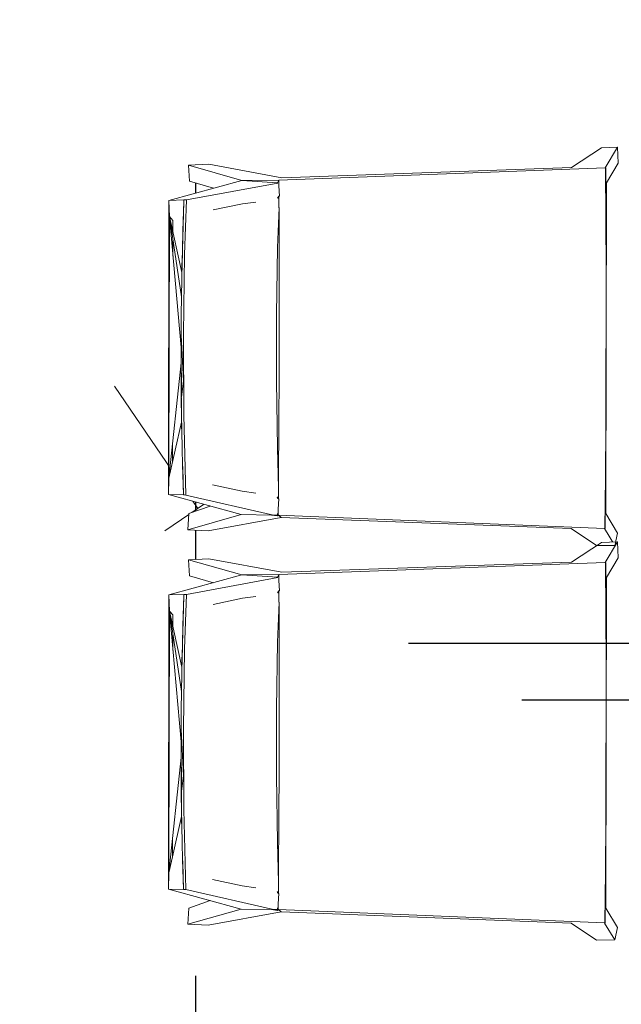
# Model space of a CAD drawing. Header units: millimetres. Extents: x 2016045 to 2079203, y -1576958 to -1542749.
# Tile 24 of 109: x 2038609 to 2039351, y -1568516 to -1567301. Entities that reach past the tile are written whole.
import ezdxf

# ---------------------------------------------------------------- set-up
doc = ezdxf.new("R2010")
doc.units = ezdxf.units.MM
doc.header["$MEASUREMENT"] = 0
for name, pattern in [('Dashed', [5644.44, 2822.22, -2822.22]), ('OSIE', [1000, 500, -250, 0, -250]), ('Wipeout_Contour', [1000, 0, -1000])]:
    doc.linetypes.add(name, pattern=pattern)
for name, color, linetype, lineweight in [('a___cienka___0.15_Nr_pióra__241', 7, 'Continuous', 25), ('Budowlane - Opisy_Nr_pióra__1', 7, 'Continuous', 0), ('Wymiarowanie_Nr_pióra__1', 7, 'Continuous', 0)]:
    doc.layers.add(name, color=color, linetype=linetype, lineweight=lineweight)
doc.layers.add('MEBLE PKN', color=7, linetype='Continuous')
doc.layers.add('Wymiarowanie', color=7, linetype='Continuous')
for name, color, linetype, lineweight, true_color in [('MEBLE PKN_Nr_pióra__12', 7, 'Continuous', 5, 0x9f9f9f), ('OSIE_Nr_pióra__2', 7, 'Continuous', 25, 0x0322fc), ('Wymiarowanie_Nr_pióra__3', 7, 'Continuous', 35, 0x008200)]:
    doc.layers.add(name, color=color, linetype=linetype, lineweight=lineweight, true_color=true_color)
doc.styles.add('GENERATED_STYLE_1', font='arial.ttf')
doc.dimstyles.new('GENERATED_STYLE__1', dxfattribs={"dimtxt": 125, "dimasz": 114, "dimexe": 0.18, "dimexo": 0, "dimgap": 0.09, "dimtad": 1, "dimtih": 1, "dimtoh": 1, "dimdec": 0, "dimlfac": 0.1, "dimzin": 0, "dimdsep": 46, "dimtxsty": 'GENERATED_STYLE_1', "dimblk": 'ARROWHEAD_2', "dimblk1": 'ARROWHEAD_2', "dimblk2": 'ARROWHEAD_2', "dimcen": 0.09, "dimclrd": 7, "dimclre": 7, "dimclrt": 7, "dimadec": 4, "dimazin": 0, "dimtfac": 1, "dimtdec": 4, "dimtmove": 0, "dimatfit": 3, "dimfxl": 0, "dimtolj": 1, "dimtzin": 0, "dimarcsym": 0})

# ---------------------------------------------------------------- blocks, each defined once
blk = doc.blocks.new('*D151', base_point=(1682719.6, -1237567.4))
at = {"layer": 'Wymiarowanie_Nr_pióra__1', "linetype": 'Continuous'}
for p, q in [((2031751.4, -1572444), (2031751.4, -1572219)), ((2041101, -1572444), (2041101, -1572219)), ((2031751.4, -1572331.5), (2041101, -1572331.5))]:
    blk.add_line(p, q, dxfattribs=at)
at = {"layer": 'Wymiarowanie_Nr_pióra__3', "linetype": 'Continuous'}
for p, q in [((2031794.7, -1572256.5), (2031708.1, -1572406.5)), ((2041144.3, -1572256.5), (2041057.7, -1572406.5))]:
    blk.add_line(p, q, dxfattribs=at)
at = {"layer": 'Wymiarowanie_Nr_pióra__1', "insert": (2036283.9, -1572306.5), "char_height": 125, "attachment_point": 7, "style": 'GENERATED_STYLE_1'}
blk.add_mtext('\\A1;{\\fArial|b0|i0|c238|p38;935}', dxfattribs=at)
blk = doc.blocks.new('ARROWHEAD_2')
at = {"color": 0, "linetype": 'Continuous', "lineweight": 0}
for p, q in [((-0.378, -0.655), (0.378, 0.655)), ((0, 0), (-1, 0))]:
    blk.add_line(p, q, dxfattribs=at)
blk = doc.blocks.new('*D153', base_point=(1682719.6, -1237567.4))
at = {"layer": 'Wymiarowanie_Nr_pióra__1', "linetype": 'Continuous'}
for p, q in [((2023749.9, -1572694), (2023749.9, -1572469)), ((2041502.9, -1572694), (2041502.9, -1572469)), ((2023676.5, -1572581.5), (2023749.9, -1572581.5)), ((2023749.9, -1572581.5), (2041502.9, -1572581.5)), ((2041502.9, -1572581.5), (2041576.2, -1572581.5))]:
    blk.add_line(p, q, dxfattribs=at)
at = {"layer": 'Wymiarowanie_Nr_pióra__3', "linetype": 'Continuous'}
for p, q in [((2023793.2, -1572506.5), (2023706.6, -1572656.5)), ((2041459.6, -1572656.5), (2041546.2, -1572506.5))]:
    blk.add_line(p, q, dxfattribs=at)
at = {"layer": 'Wymiarowanie_Nr_pióra__1', "insert": (2032436.7, -1572556.5), "char_height": 125, "attachment_point": 7, "style": 'GENERATED_STYLE_1'}
blk.add_mtext('\\A1;{\\fArial|b0|i0|c238|p38;1776}', dxfattribs=at)

msp = doc.modelspace()

# ---------------------------------------------------------------- linework, layer by layer
at = {"layer": 'Budowlane - Opisy_Nr_pióra__1', "linetype": 'Continuous'}
for p, q in [((2038726, -1567753.4), (2038828.6, -1567904.2)), ((2038788.1, -1567931.7), (2038869, -1567876.7))]:
    msp.add_line(p, q, dxfattribs=at)
at = {"layer": 'OSIE_Nr_pióra__2', "linetype": 'OSIE'}
msp.add_line((2038826.4, -1572981.5), (2038826.4, -1566931), dxfattribs=at)

# ---------------------------------------------------------------- next in the draw order: wipeouts: each hides what was drawn before it
at = {"color": 254, "linetype": 'Wipeout_Contour', "lineweight": 0, "ltscale": 56585247.30824326}
msp.add_wipeout([(2038817.5, -1567910.4), (2038816.5, -1567930.4), (2038841.4, -1567931.6), (2038931.7, -1567915.2), (2039289.3, -1567929.1), (2039320.7, -1567950.1), (2039343.2, -1567949.9), (2039346.8, -1567934.5), (2039332.4, -1567910.4), (2039333.1, -1567502.3), (2039347.6, -1567478.2), (2039346.8, -1567458.2), (2039326.8, -1567459.1), (2039290.1, -1567483.4), (2038932.5, -1567496), (2038842.2, -1567479.4), (2038817.3, -1567480.4), (2038818.3, -1567500.4), (2038847.8, -1567508.9), (2038792.9, -1567523.9), (2038792.3, -1567886.9), (2038844, -1567901.2)], dxfattribs=at).dxf.layer = 'MEBLE PKN'

# ---------------------------------------------------------------- next in the draw order: linework, layer by layer
at = {"layer": 'MEBLE PKN_Nr_pióra__12', "linetype": 'Continuous'}
for p, q in [((2039326.8, -1567459.1), (2039290.1, -1567483.4)), ((2039346.8, -1567458.2), (2039326.8, -1567459.1)), ((2039346.8, -1567458.2), (2039331.4, -1567483.7)), ((2039347.6, -1567478.2), (2039346.8, -1567458.2)), ((2038842.2, -1567479.4), (2038817.3, -1567480.4)), ((2038818.3, -1567500.4), (2038817.3, -1567480.4)), ((2038817.3, -1567480.4), (2038883, -1567499.3)), ((2038932.5, -1567496), (2038842.2, -1567479.4)), ((2039347.6, -1567478.2), (2039333.1, -1567502.3)), ((2038928.7, -1567498.9), (2039331.3, -1567483.8)), ((2039290.1, -1567483.4), (2038932.5, -1567496)), ((2039331.3, -1567483.8), (2039332, -1567483.8)), ((2039331.4, -1567483.7), (2039332.2, -1567483.7)), ((2039332, -1567483.8), (2039332.2, -1567483.7)), ((2039332, -1567483.8), (2039332.3, -1567547.3)), ((2039332.2, -1567483.7), (2039332.5, -1567547.2)), ((2038883, -1567499.3), (2038792.9, -1567523.9)), ((2038814.5, -1567523.2), (2038927.6, -1567502.5)), ((2038847.8, -1567508.9), (2038818.3, -1567500.4)), ((2038928.8, -1567498.9), (2038883, -1567499.3)), ((2038927.2, -1567502.2), (2038883, -1567499.3)), ((2038927.2, -1567502.2), (2038928.7, -1567499.1)), ((2038928.8, -1567498.9), (2038928.7, -1567498.9)), ((2038928.7, -1567498.9), (2038928.7, -1567499.1)), ((2038928.7, -1567499.1), (2038928.7, -1567506.1)), ((2038928.7, -1567506.1), (2038929.4, -1567518.9)), ((2039333.1, -1567502.3), (2039332.4, -1567910.4)), ((2038929.1, -1567518.7), (2038928.8, -1567518.9)), ((2038792.9, -1567523.9), (2038792.3, -1567886.9)), ((2038792.9, -1567523.9), (2038811.5, -1567523.3)), ((2038793.5, -1567543.9), (2038792.9, -1567523.9)), ((2038809.7, -1567585.2), (2038811.5, -1567525.2)), ((2038810.2, -1567561.6), (2038811.5, -1567525.2)), ((2038811.5, -1567523.3), (2038813, -1567523.3)), ((2038811.5, -1567523.3), (2038811.5, -1567523.7)), ((2038811.5, -1567524.1), (2038811.5, -1567523.7)), ((2038811.5, -1567524.1), (2038811.5, -1567524.7)), ((2038811.5, -1567525.2), (2038811.5, -1567524.7)), ((2038812.3, -1567590.6), (2038814.5, -1567523.2)), ((2038813, -1567523.3), (2038814.5, -1567523.2)), ((2038847.7, -1567535.7), (2038884, -1567528.1)), ((2038900.4, -1567526), (2038884, -1567528.1)), ((2038927.1, -1567521.2), (2038927.9, -1567520.1)), ((2038927.9, -1567520.1), (2038928.8, -1567518.9)), ((2038928.8, -1567520), (2038927.9, -1567521.6)), ((2038928.8, -1567518.9), (2038929.1, -1567518.9)), ((2038928.8, -1567520), (2038928.8, -1567518.9)), ((2038928.9, -1567546.6), (2038928.8, -1567520)), ((2038929.1, -1567518.9), (2038929.4, -1567518.9)), ((2038927.2, -1567582.1), (2038928.9, -1567532.8)), ((2038792.9, -1567866.8), (2038793.5, -1567543.9)), ((2038809, -1567613), (2038793.5, -1567543.9)), ((2038793.5, -1567543.9), (2038808.4, -1567643.1)), ((2038793.5, -1567543.9), (2038808, -1567705.4)), ((2038793.5, -1567543.9), (2038797.9, -1567548.6)), ((2038797.9, -1567548.6), (2038797.9, -1567563.6)), ((2038929.1, -1567610.1), (2038928.9, -1567546.6)), ((2039332.3, -1567547.3), (2039332.5, -1567610.8)), ((2039332.5, -1567547.2), (2039332.7, -1567610.8)), ((2038809.7, -1567585.2), (2038810.2, -1567561.6)), ((2038797.9, -1567573.3), (2038797.9, -1567592.6)), ((2038809.1, -1567605), (2038809.6, -1567586.9)), ((2038809.2, -1567603.9), (2038809.6, -1567586.9)), ((2038809.7, -1567585.9), (2038809.6, -1567586.6)), ((2038809.6, -1567586.6), (2038809.6, -1567586.9)), ((2038809.7, -1567585.2), (2038809.7, -1567585.9)), ((2038810.9, -1567689.6), (2038812.3, -1567590.6)), ((2038925.7, -1567664.6), (2038927.2, -1567582.1)), ((2038808.9, -1567620.5), (2038809.1, -1567605)), ((2038808.9, -1567620.5), (2038809, -1567613.3)), ((2038809, -1567613.3), (2038809.2, -1567607.5)), ((2038809, -1567613.3), (2038809, -1567613)), ((2038809.2, -1567604), (2038809.1, -1567605)), ((2038809.1, -1567605), (2038809.2, -1567604.3)), ((2038809.2, -1567607.1), (2038809.1, -1567605)), ((2038809.2, -1567603.9), (2038809.2, -1567604)), ((2038809.2, -1567604.5), (2038809.2, -1567605)), ((2038809.2, -1567605), (2038809.2, -1567605)), ((2038809.2, -1567607.1), (2038809.2, -1567605)), ((2038809.2, -1567607.5), (2038809.2, -1567607.1)), ((2038929.1, -1567673.8), (2038929.1, -1567610.1)), ((2039332.5, -1567610.8), (2039332.5, -1567674.5)), ((2039332.7, -1567610.8), (2039332.7, -1567674.5)), ((2038808.2, -1567665.3), (2038808.9, -1567621.3)), ((2038808.4, -1567643.1), (2038808.9, -1567621.3)), ((2038808.9, -1567620.5), (2038808.9, -1567621.1)), ((2038808.9, -1567621.1), (2038808.9, -1567621.3)), ((2038808.2, -1567665.3), (2038808.4, -1567643.1)), ((2038808, -1567686.7), (2038808.2, -1567668.6)), ((2038808, -1567702.4), (2038808.2, -1567668.6)), ((2038808.2, -1567668.5), (2038808.2, -1567665.3)), ((2038808.2, -1567668.5), (2038808.2, -1567668.6)), ((2038925.6, -1567747.1), (2038925.7, -1567664.6)), ((2038929, -1567737.5), (2038929.1, -1567673.8)), ((2039332.5, -1567674.5), (2039332.4, -1567738.2)), ((2039332.7, -1567674.5), (2039332.6, -1567738.2)), ((2038808, -1567687.7), (2038808, -1567686.7)), ((2038808, -1567686.7), (2038808.1, -1567686.9)), ((2038808.1, -1567689.1), (2038808, -1567686.7)), ((2038808, -1567687.7), (2038808, -1567704.2)), ((2038808, -1567702.4), (2038808, -1567687.7)), ((2038808.1, -1567690.2), (2038808, -1567702.4)), ((2038808.1, -1567690.2), (2038808.1, -1567689.1)), ((2038811.1, -1567746.7), (2038808.1, -1567690.2)), ((2038811.4, -1567788.6), (2038810.9, -1567689.6)), ((2038807.9, -1567724.5), (2038808, -1567705.9)), ((2038808, -1567702.4), (2038808, -1567704.2)), ((2038808, -1567704.2), (2038808, -1567704.3)), ((2038808, -1567704.3), (2038808, -1567704.9)), ((2038808, -1567705.4), (2038808, -1567704.9)), ((2038808, -1567705.4), (2038808, -1567705.4)), ((2038808, -1567705.9), (2038808, -1567705.4)), ((2038808.1, -1567750.1), (2038808, -1567705.4)), ((2038808.4, -1567766.7), (2038808, -1567705.8)), ((2038808, -1567705.9), (2038808.1, -1567742.3)), ((2038792.9, -1567866.8), (2038807.9, -1567724.5)), ((2038807.9, -1567725.9), (2038807.9, -1567724.5)), ((2038807.9, -1567725.9), (2038807.9, -1567729.8)), ((2038808.1, -1567750.1), (2038807.9, -1567729.8)), ((2038808.1, -1567742.3), (2038808.1, -1567743.4)), ((2038808.4, -1567766.7), (2038808.1, -1567743.4)), ((2038811.1, -1567746.7), (2038808.4, -1567766.7)), ((2038926.8, -1567829.6), (2038925.6, -1567747.1)), ((2038928.8, -1567801.1), (2038929, -1567737.5)), ((2039332.4, -1567738.2), (2039332.1, -1567801.8)), ((2039332.6, -1567738.2), (2039332.4, -1567801.9)), ((2038808.5, -1567784.4), (2038808.1, -1567750.1)), ((2038808.2, -1567768.5), (2038808.1, -1567750.1)), ((2038808.3, -1567767.5), (2038808.2, -1567768.5)), ((2038808.6, -1567792.1), (2038808.2, -1567768.5)), ((2038808.2, -1567768.5), (2038808.3, -1567769.4)), ((2038808.5, -1567784.4), (2038808.2, -1567768.5)), ((2038808.5, -1567784.5), (2038808.6, -1567792.1)), ((2038808.6, -1567787.9), (2038808.5, -1567784.5)), ((2038808.6, -1567797.6), (2038792.9, -1567866.8)), ((2038808.6, -1567787.9), (2038809.4, -1567829.8)), ((2038808.6, -1567792.1), (2038808.6, -1567797.3)), ((2038808.6, -1567797.3), (2038808.6, -1567797.6)), ((2038808.7, -1567806), (2038808.6, -1567797.6)), ((2038813.8, -1567887.6), (2038811.4, -1567788.6)), ((2038928.4, -1567864.7), (2038928.8, -1567801.1)), ((2039332.1, -1567801.8), (2039331.7, -1567865.4)), ((2039332.4, -1567801.9), (2039332, -1567865.5)), ((2038797.5, -1567823.7), (2038797.4, -1567847)), ((2038809.4, -1567829.8), (2038809.4, -1567830)), ((2038809.4, -1567830), (2038809.4, -1567830.1)), ((2038809.4, -1567830.1), (2038809.4, -1567830.3)), ((2038809.4, -1567830.1), (2038809.4, -1567830.1)), ((2038809.4, -1567830.3), (2038809.4, -1567830.4)), ((2038809.7, -1567850.2), (2038809.4, -1567830.4)), ((2038928.3, -1567878.9), (2038926.8, -1567829.6)), ((2038809.8, -1567847.3), (2038809.7, -1567850.2)), ((2038809.7, -1567850.2), (2038809.9, -1567849.2)), ((2038809.7, -1567850.2), (2038810, -1567853.8)), ((2038810.9, -1567887.5), (2038809.7, -1567850.2)), ((2038810.9, -1567887.5), (2038810, -1567853.8)), ((2038792.3, -1567886.9), (2038792.9, -1567866.8)), ((2038928.3, -1567878.9), (2038928.4, -1567864.7)), ((2039331.7, -1567865.4), (2039331.2, -1567928.8)), ((2039332, -1567865.5), (2039331.4, -1567929)), ((2038846.9, -1567875.2), (2038883.3, -1567883)), ((2038883.3, -1567883), (2038900.2, -1567885.4)), ((2038928.2, -1567891.1), (2038928.3, -1567878.9)), ((2038792.3, -1567886.9), (2038792.3, -1567886.9)), ((2038810.9, -1567887.5), (2038792.3, -1567886.9)), ((2038792.3, -1567886.9), (2038882.3, -1567911.8)), ((2038812.4, -1567887.5), (2038810.9, -1567887.5)), ((2038813.8, -1567887.6), (2038812.4, -1567887.5)), ((2038921.9, -1567912.3), (2038813.8, -1567887.6)), ((2038926.4, -1567890.3), (2038927.2, -1567891.3)), ((2038928.2, -1567892.3), (2038927.2, -1567890)), ((2038927.2, -1567891.3), (2038928.2, -1567892.3)), ((2038927.3, -1567890.1), (2038928.2, -1567891.9)), ((2038928.7, -1567892.4), (2038928, -1567905.2)), ((2038928.2, -1567891.9), (2038928.2, -1567891.1)), ((2038928.2, -1567892.3), (2038928.2, -1567891.9)), ((2038928.2, -1567892.3), (2038928.5, -1567892.6)), ((2038928.7, -1567892.4), (2038928.2, -1567892.3)), ((2038928.5, -1567892.6), (2038928.7, -1567892.4)), ((2038817.5, -1567910.4), (2038844, -1567901.2)), ((2038928, -1567905.2), (2038928, -1567912.3)), ((2038816.5, -1567930.4), (2038817.5, -1567910.4)), ((2038882.3, -1567911.8), (2038816.5, -1567930.4)), ((2038841.4, -1567931.6), (2038931.7, -1567915.2)), ((2038882.3, -1567911.8), (2038919.6, -1567912.3)), ((2038919.6, -1567912.3), (2038926.9, -1567913.4)), ((2038926.9, -1567913.4), (2038921.9, -1567912.3)), ((2038926.9, -1567912.4), (2038921.9, -1567912.3)), ((2038926.9, -1567910.4), (2038926.9, -1567912.4)), ((2038928.1, -1567912.4), (2038926.9, -1567913.4)), ((2038928.1, -1567912.4), (2038926.9, -1567912.4)), ((2038928, -1567912.3), (2038928.1, -1567912.4)), ((2038928, -1567912.3), (2039330.6, -1567928.8)), ((2038931.7, -1567915.2), (2038928.1, -1567912.4)), ((2038931.7, -1567915.2), (2039289.3, -1567929.1)), ((2039332.4, -1567910.4), (2039346.8, -1567934.5)), ((2038816.5, -1567930.4), (2038841.4, -1567931.6)), ((2039289.3, -1567929.1), (2039320.7, -1567950.1)), ((2039331.2, -1567928.8), (2039330.6, -1567928.8)), ((2039331.4, -1567929), (2039330.7, -1567929)), ((2039330.7, -1567929), (2039343.2, -1567949.9)), ((2039331.2, -1567928.8), (2039331.4, -1567929))]:
    msp.add_line(p, q, dxfattribs=at)

# ---------------------------------------------------------------- next in the draw order: wipeouts: each hides what was drawn before it
at = {"color": 254, "linetype": 'Wipeout_Contour', "lineweight": 0, "ltscale": 56591778.02905825}
msp.add_wipeout([(2038817.5, -1568397.4), (2038816.5, -1568417.4), (2038841.4, -1568418.5), (2038931.7, -1568402.2), (2039289.3, -1568416.1), (2039320.7, -1568437.1), (2039343.2, -1568436.8), (2039346.8, -1568421.4), (2039332.4, -1568397.4), (2039333.1, -1567989.3), (2039347.6, -1567965.2), (2039346.8, -1567945.2), (2039326.8, -1567946.1), (2039290.1, -1567970.4), (2038932.5, -1567983), (2038842.2, -1567966.4), (2038817.3, -1567967.4), (2038818.3, -1567987.4), (2038847.8, -1567995.9), (2038792.9, -1568010.9), (2038792.3, -1568373.9), (2038844, -1568388.2)], dxfattribs=at).dxf.layer = 'MEBLE PKN'

# ---------------------------------------------------------------- next in the draw order: linework, layer by layer
at = {"layer": 'a___cienka___0.15_Nr_pióra__241', "linetype": 'Dashed', "flags": 128}
for points in [[(2041221, -1567310.9), (2041221, -1568140.9), (2031631.7, -1568140.9), (2031631.7, -1567310.9)], [(2041151, -1567310.9), (2041151, -1568070.9), (2031701.7, -1568070.9), (2031701.7, -1567310.9)]]:
    msp.add_lwpolyline(points, dxfattribs=at)
at = {"layer": 'MEBLE PKN_Nr_pióra__12', "linetype": 'Continuous'}
for p, q in [((2039346.8, -1567934.5), (2039343.2, -1567949.9)), ((2039326.8, -1567946.1), (2039290.1, -1567970.4)), ((2039343.2, -1567949.9), (2039320.7, -1567950.1)), ((2039346.8, -1567945.2), (2039326.8, -1567946.1)), ((2039346.8, -1567945.2), (2039331.4, -1567970.7)), ((2039347.6, -1567965.2), (2039346.8, -1567945.2)), ((2038842.2, -1567966.4), (2038817.3, -1567967.4)), ((2038818.3, -1567987.4), (2038817.3, -1567967.4)), ((2038817.3, -1567967.4), (2038883, -1567986.3)), ((2038932.5, -1567983), (2038842.2, -1567966.4)), ((2039347.6, -1567965.2), (2039333.1, -1567989.3)), ((2038928.7, -1567985.9), (2039331.3, -1567970.8)), ((2039290.1, -1567970.4), (2038932.5, -1567983)), ((2039331.3, -1567970.8), (2039332, -1567970.8)), ((2039331.4, -1567970.7), (2039332.2, -1567970.7)), ((2039332, -1567970.8), (2039332.2, -1567970.7)), ((2039332, -1567970.8), (2039332.3, -1568034.3)), ((2039332.2, -1567970.7), (2039332.5, -1568034.1)), ((2038883, -1567986.3), (2038792.9, -1568010.9)), ((2038814.5, -1568010.2), (2038927.6, -1567989.5)), ((2038847.8, -1567995.9), (2038818.3, -1567987.4)), ((2038928.8, -1567985.8), (2038883, -1567986.3)), ((2038927.2, -1567989.1), (2038883, -1567986.3)), ((2038927.2, -1567989.1), (2038928.7, -1567986.1)), ((2038928.8, -1567985.8), (2038928.7, -1567985.9)), ((2038928.7, -1567985.9), (2038928.7, -1567986.1)), ((2038928.7, -1567986.1), (2038928.7, -1567993)), ((2039333.1, -1567989.3), (2039332.4, -1568397.4)), ((2038928.7, -1567993), (2038929.4, -1568005.9)), ((2038792.9, -1568010.9), (2038792.3, -1568373.9)), ((2038792.9, -1568010.9), (2038811.5, -1568010.3)), ((2038793.5, -1568030.9), (2038792.9, -1568010.9)), ((2038809.7, -1568072.2), (2038811.5, -1568012.2)), ((2038810.2, -1568048.6), (2038811.5, -1568012.2)), ((2038811.5, -1568010.3), (2038813, -1568010.3)), ((2038811.5, -1568010.3), (2038811.5, -1568010.7)), ((2038811.5, -1568011.1), (2038811.5, -1568010.7)), ((2038811.5, -1568011.1), (2038811.5, -1568011.7)), ((2038811.5, -1568012.2), (2038811.5, -1568011.7)), ((2038812.3, -1568077.6), (2038814.5, -1568010.2)), ((2038813, -1568010.3), (2038814.5, -1568010.2)), ((2038847.7, -1568022.7), (2038884, -1568015.1)), ((2038900.4, -1568013), (2038884, -1568015.1)), ((2038927.1, -1568008.2), (2038927.9, -1568007.1)), ((2038927.9, -1568007.1), (2038928.8, -1568005.9)), ((2038928.8, -1568007), (2038927.9, -1568008.6)), ((2038929.1, -1568005.7), (2038928.8, -1568005.9)), ((2038928.8, -1568005.9), (2038929.4, -1568005.9)), ((2038928.8, -1568007), (2038928.8, -1568005.9)), ((2038928.9, -1568033.6), (2038928.8, -1568007)), ((2038927.2, -1568069.1), (2038928.9, -1568019.7)), ((2038792.9, -1568353.8), (2038793.5, -1568030.9)), ((2038809, -1568099.9), (2038793.5, -1568030.9)), ((2038793.5, -1568030.9), (2038808.4, -1568130)), ((2038793.5, -1568030.9), (2038808, -1568192.4)), ((2038793.5, -1568030.9), (2038797.9, -1568035.6)), ((2038797.9, -1568035.6), (2038797.9, -1568050.6)), ((2038929.1, -1568097.1), (2038928.9, -1568033.6)), ((2039332.3, -1568034.3), (2039332.5, -1568097.8)), ((2039332.5, -1568034.1), (2039332.7, -1568097.8)), ((2038809.7, -1568072.2), (2038810.2, -1568048.6)), ((2038797.9, -1568060.3), (2038797.9, -1568079.6)), ((2038809.1, -1568092), (2038809.6, -1568073.9)), ((2038809.2, -1568090.9), (2038809.6, -1568073.9)), ((2038809.7, -1568072.9), (2038809.6, -1568073.6)), ((2038809.6, -1568073.6), (2038809.6, -1568073.9)), ((2038809.7, -1568072.2), (2038809.7, -1568072.9)), ((2038810.9, -1568176.6), (2038812.3, -1568077.6)), ((2038925.7, -1568151.6), (2038927.2, -1568069.1)), ((2038808.9, -1568107.5), (2038809.1, -1568092)), ((2038808.9, -1568107.5), (2038809, -1568100.2)), ((2038809, -1568100.2), (2038809.2, -1568094.4)), ((2038809, -1568100.2), (2038809, -1568099.9)), ((2038809.2, -1568090.9), (2038809.1, -1568092)), ((2038809.1, -1568092), (2038809.2, -1568091.3)), ((2038809.2, -1568094.1), (2038809.1, -1568092)), ((2038809.2, -1568090.9), (2038809.2, -1568090.9)), ((2038809.2, -1568091.5), (2038809.2, -1568092)), ((2038809.2, -1568092), (2038809.2, -1568092)), ((2038809.2, -1568094.1), (2038809.2, -1568092)), ((2038809.2, -1568094.4), (2038809.2, -1568094.1)), ((2038929.1, -1568160.8), (2038929.1, -1568097.1)), ((2039332.5, -1568097.8), (2039332.5, -1568161.5)), ((2039332.7, -1568097.8), (2039332.7, -1568161.4)), ((2038808.2, -1568152.3), (2038808.9, -1568108.2)), ((2038808.4, -1568130), (2038808.9, -1568108.2)), ((2038808.9, -1568107.5), (2038808.9, -1568108)), ((2038808.9, -1568108), (2038808.9, -1568108.2)), ((2038808.2, -1568152.3), (2038808.4, -1568130)), ((2038808, -1568173.7), (2038808.2, -1568155.5)), ((2038808, -1568189.4), (2038808.2, -1568155.5)), ((2038808.2, -1568155.5), (2038808.2, -1568152.3)), ((2038808.2, -1568155.5), (2038808.2, -1568155.5)), ((2038925.6, -1568234.1), (2038925.7, -1568151.6)), ((2038929, -1568224.4), (2038929.1, -1568160.8)), ((2039332.5, -1568161.5), (2039332.4, -1568225.1)), ((2039332.7, -1568161.4), (2039332.6, -1568225.2)), ((2038808, -1568174.7), (2038808, -1568173.7)), ((2038808, -1568173.7), (2038808.1, -1568173.9)), ((2038808.1, -1568176.1), (2038808, -1568173.7)), ((2038808, -1568174.7), (2038808, -1568191.2)), ((2038808, -1568189.4), (2038808, -1568174.7)), ((2038808.1, -1568177.2), (2038808, -1568189.4)), ((2038808.1, -1568177.2), (2038808.1, -1568176.1)), ((2038811.1, -1568233.6), (2038808.1, -1568177.2)), ((2038811.4, -1568275.6), (2038810.9, -1568176.6)), ((2038807.9, -1568211.5), (2038808, -1568192.9)), ((2038808, -1568189.4), (2038808, -1568191.2)), ((2038808, -1568191.2), (2038808, -1568191.3)), ((2038808, -1568191.3), (2038808, -1568191.9)), ((2038808, -1568192.3), (2038808, -1568191.9)), ((2038808, -1568192.4), (2038808, -1568192.3)), ((2038808, -1568192.9), (2038808, -1568192.4)), ((2038808.1, -1568237.1), (2038808, -1568192.4)), ((2038808.4, -1568253.6), (2038808, -1568192.7)), ((2038808, -1568192.9), (2038808.1, -1568229.3)), ((2038792.9, -1568353.8), (2038807.9, -1568211.5)), ((2038807.9, -1568212.9), (2038807.9, -1568211.5)), ((2038807.9, -1568212.9), (2038807.9, -1568216.8)), ((2038808.1, -1568237.1), (2038807.9, -1568216.8)), ((2038808.1, -1568229.3), (2038808.1, -1568230.4)), ((2038808.4, -1568253.7), (2038808.1, -1568230.4)), ((2038811.1, -1568233.6), (2038808.4, -1568253.7)), ((2038926.8, -1568316.6), (2038925.6, -1568234.1)), ((2038928.8, -1568288.1), (2038929, -1568224.4)), ((2039332.4, -1568225.1), (2039332.1, -1568288.8)), ((2039332.6, -1568225.2), (2039332.4, -1568288.9)), ((2038808.2, -1568255.5), (2038808.1, -1568237.1)), ((2038808.1, -1568237.1), (2038808.5, -1568271.3)), ((2038808.3, -1568254.5), (2038808.2, -1568255.5)), ((2038808.6, -1568279), (2038808.2, -1568255.5)), ((2038808.2, -1568255.5), (2038808.3, -1568256.4)), ((2038808.5, -1568271.3), (2038808.2, -1568255.5)), ((2038808.4, -1568253.7), (2038808.3, -1568254.5)), ((2038808.5, -1568271.5), (2038808.6, -1568279)), ((2038808.6, -1568274.9), (2038808.5, -1568271.5)), ((2038808.6, -1568274.9), (2038809.4, -1568316.7)), ((2038808.6, -1568279), (2038808.6, -1568284.3)), ((2038813.8, -1568374.6), (2038811.4, -1568275.6)), ((2038808.6, -1568284.5), (2038797.4, -1568334)), ((2038808.6, -1568284.3), (2038808.6, -1568284.5)), ((2038808.7, -1568293), (2038808.6, -1568284.5)), ((2038928.4, -1568351.6), (2038928.8, -1568288.1)), ((2039332.1, -1568288.8), (2039331.7, -1568352.4)), ((2039332.4, -1568288.9), (2039332, -1568352.5)), ((2038797.5, -1568310.7), (2038797.4, -1568334)), ((2038809.4, -1568316.7), (2038809.4, -1568317)), ((2038809.4, -1568317), (2038809.4, -1568317)), ((2038809.4, -1568317.1), (2038809.4, -1568317)), ((2038809.4, -1568317.1), (2038809.4, -1568317.3)), ((2038809.4, -1568317.3), (2038809.4, -1568317.4)), ((2038809.7, -1568337.2), (2038809.4, -1568317.4)), ((2038928.3, -1568365.9), (2038926.8, -1568316.6)), ((2038797.4, -1568334), (2038792.9, -1568353.8)), ((2038809.8, -1568334.3), (2038809.7, -1568337.2)), ((2038809.7, -1568337.2), (2038809.9, -1568336.2)), ((2038809.7, -1568337.2), (2038810, -1568340.8)), ((2038810.9, -1568374.5), (2038809.7, -1568337.2)), ((2038810.9, -1568374.5), (2038810, -1568340.8)), ((2038792.3, -1568373.9), (2038792.9, -1568353.8)), ((2038928.3, -1568365.9), (2038928.4, -1568351.6)), ((2039331.7, -1568352.4), (2039331.2, -1568415.8)), ((2039332, -1568352.5), (2039331.4, -1568416)), ((2038846.9, -1568362.2), (2038883.3, -1568369.9)), ((2038928.2, -1568378.1), (2038928.3, -1568365.9)), ((2038792.3, -1568373.9), (2038792.3, -1568373.9)), ((2038810.9, -1568374.5), (2038792.3, -1568373.9)), ((2038792.3, -1568373.9), (2038882.3, -1568398.8)), ((2038812.4, -1568374.5), (2038810.9, -1568374.5)), ((2038813.8, -1568374.6), (2038812.4, -1568374.5)), ((2038921.9, -1568399.3), (2038813.8, -1568374.6)), ((2038883.3, -1568369.9), (2038900.2, -1568372.4)), ((2038926.4, -1568377.3), (2038927.2, -1568378.2)), ((2038928.2, -1568379.3), (2038927.2, -1568377)), ((2038927.2, -1568378.2), (2038928.2, -1568379.3)), ((2038927.3, -1568377.1), (2038928.2, -1568378.9)), ((2038928.7, -1568379.3), (2038928, -1568392.2)), ((2038928.2, -1568378.9), (2038928.2, -1568378.1)), ((2038928.2, -1568379.3), (2038928.2, -1568378.9)), ((2038928.2, -1568379.3), (2038928.5, -1568379.6)), ((2038928.7, -1568379.3), (2038928.2, -1568379.3)), ((2038928.5, -1568379.6), (2038928.7, -1568379.3)), ((2038817.5, -1568397.4), (2038844, -1568388.2)), ((2038928, -1568392.2), (2038928, -1568399.3)), ((2038816.5, -1568417.4), (2038817.5, -1568397.4)), ((2038882.3, -1568398.8), (2038816.5, -1568417.4)), ((2038841.4, -1568418.5), (2038931.7, -1568402.2)), ((2038882.3, -1568398.8), (2038919.6, -1568399.2)), ((2038919.6, -1568399.2), (2038926.9, -1568400.4)), ((2038926.9, -1568400.4), (2038921.9, -1568399.3)), ((2038926.9, -1568399.3), (2038921.9, -1568399.3)), ((2038926.9, -1568397.3), (2038926.9, -1568399.3)), ((2038928.1, -1568399.3), (2038926.9, -1568400.4)), ((2038928.1, -1568399.3), (2038926.9, -1568399.3)), ((2038928, -1568399.3), (2038928.1, -1568399.3)), ((2038928, -1568399.3), (2039330.6, -1568415.8)), ((2038931.7, -1568402.2), (2038928.1, -1568399.3)), ((2038931.7, -1568402.2), (2039289.3, -1568416.1)), ((2039332.4, -1568397.4), (2039346.8, -1568421.4)), ((2038816.5, -1568417.4), (2038841.4, -1568418.5)), ((2039289.3, -1568416.1), (2039320.7, -1568437.1)), ((2039331.2, -1568415.8), (2039330.6, -1568415.8)), ((2039331.4, -1568416), (2039330.7, -1568416)), ((2039330.7, -1568416), (2039343.2, -1568436.8)), ((2039331.2, -1568415.8), (2039331.4, -1568416)), ((2039346.8, -1568421.4), (2039343.2, -1568436.8)), ((2039343.2, -1568436.8), (2039320.7, -1568437.1))]:
    msp.add_line(p, q, dxfattribs=at)

# ---------------------------------------------------------------- next in the draw order: dimensions: what is measured, and where the dimension line sits
at = {"layer": 'Wymiarowanie', "linetype": 'Continuous'}
dim = msp.add_linear_dim(base=(2041502.9, -1572581.5), p1=(2023749.9, -1567330.9), p2=(2041502.9, -1567330.9), text='1776', dimstyle='GENERATED_STYLE__1', dxfattribs=at)
dim.commit()
dim.dimension.update_dxf_attribs({"geometry": '*D153', "text_midpoint": (2032626.4, -1572494), "dimtype": 160})
dim = msp.add_linear_dim(base=(2041101, -1572331.5), p1=(2031751.4, -1567330.9), p2=(2041101, -1567330.9), dimstyle='GENERATED_STYLE__1', dxfattribs=at)
dim.commit()
dim.dimension.update_dxf_attribs({"geometry": '*D151', "text_midpoint": (2036426.2, -1572244), "dimtype": 160})

doc.saveas('drawing.dxf')
